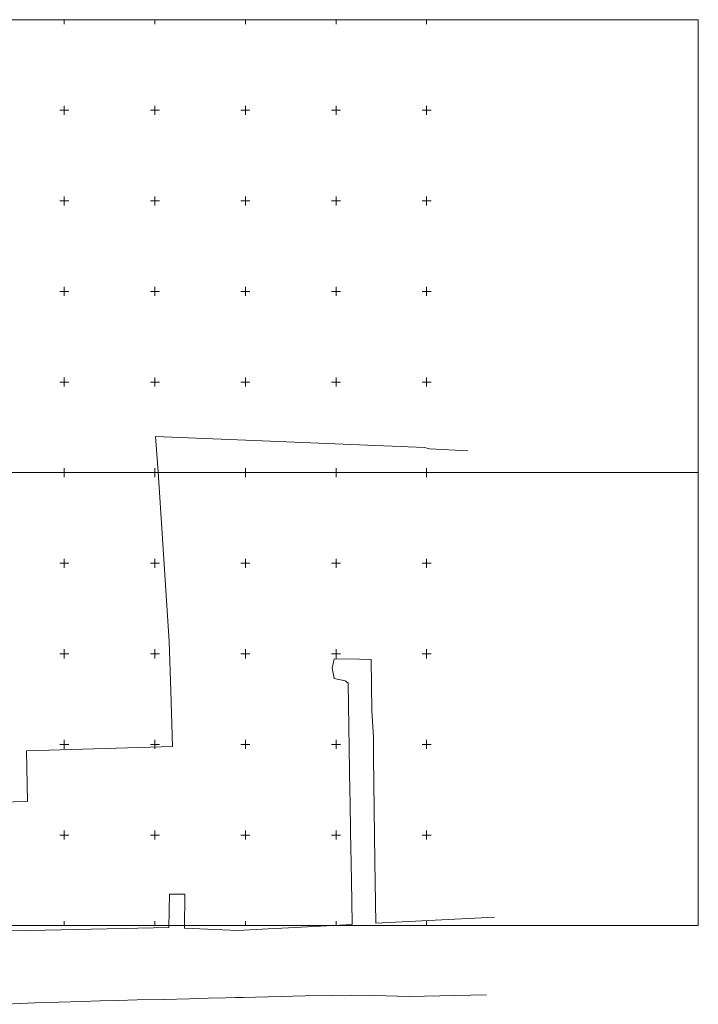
# Model space of a CAD drawing. Header units: metres. Extents: x 7575234 to 29552328, y 2827892 to 11288514.
# Tile 48 of 50: x 7582025 to 7582400, y 5648207 to 5648750. Entities that reach past the tile are written whole.
import ezdxf

# ---------------------------------------------------------------- set-up
doc = ezdxf.new("R2010")
doc.units = ezdxf.units.M
doc.linetypes.add('egug-500', pattern=[0])
doc.layers.add('218-kontur użytku gruntowego', color=7, linetype='Continuous')
doc.layers.add('Wstawianie ramki sekcyjnej z opisem', color=7, linetype='Continuous')

msp = doc.modelspace()

# ---------------------------------------------------------------- linework, layer by layer
at = {"layer": '218-kontur użytku gruntowego', "color": 3, "linetype": 'egug-500', "lineweight": 18, "flags": 128}
for points in [[(7582150.18, 5648517.99), (7582100.32, 5648520.04)], [(7582100.32, 5648520.04), (7582100.51, 5648517.55)], [(7582100.51, 5648517.55), (7582101.83, 5648500.37)], [(7582248.77, 5648513.92), (7582150.18, 5648517.99)], [(7582251.55, 5648513.15), (7582248.77, 5648513.92)], [(7582272.8, 5648512.04), (7582251.55, 5648513.15)], [(7582101.83, 5648500.37), (7582107.9, 5648406.75)], [(7582107.9, 5648406.75), (7582108.79, 5648379.56)], [(7582197.96, 5648392.09), (7582198.91, 5648397.33)], [(7582198.91, 5648397.33), (7582212.93, 5648396.98)], [(7582212.93, 5648396.98), (7582219.43, 5648396.82)], [(7582219.43, 5648396.82), (7582219.72, 5648368.48)], [(7582199.01, 5648386.35), (7582197.96, 5648392.09)], [(7582204.98, 5648385.11), (7582199.01, 5648386.35)], [(7582206.73, 5648383.89), (7582204.98, 5648385.11)], [(7582108.79, 5648379.56), (7582109.81, 5648348.79)], [(7582207.71, 5648323.91), (7582206.73, 5648383.89)], [(7582219.72, 5648368.48), (7582220.62, 5648353.96)], [(7582220.62, 5648353.96), (7582220.76, 5648342.96)], [(7582109.81, 5648348.79), (7582029.14, 5648346.53)], [(7582029.14, 5648346.53), (7582029.75, 5648318.46)], [(7582220.76, 5648342.96), (7582221.51, 5648285.36)], [(7582207.81, 5648318.76), (7582207.71, 5648323.91)], [(7582029.75, 5648318.46), (7581982.75, 5648317.47)], [(7582207.95, 5648301.51), (7582207.81, 5648318.76)], [(7582208.34, 5648284.73), (7582207.95, 5648301.51)], [(7582208.68, 5648263.68), (7582208.34, 5648284.73)], [(7582221.51, 5648285.36), (7582221.96, 5648251.28)], [(7582107.8, 5648248.97), (7582108.04, 5648267.41)], [(7582108.04, 5648267.41), (7582116.49, 5648267.3)], [(7582116.49, 5648267.3), (7582116.29, 5648248.61)], [(7582208.88, 5648250.61), (7582208.68, 5648263.68)], [(7582221.96, 5648251.28), (7582287.52, 5648254.66)], [(7582173.73, 5648248.8), (7582201.99, 5648250.26)], [(7582201.99, 5648250.26), (7582208.88, 5648250.61)], [(7582002.64, 5648247.02), (7582030.9, 5648247.36)], [(7582030.9, 5648247.36), (7582107.8, 5648248.97)], [(7582116.29, 5648248.61), (7582145.82, 5648247.36)], [(7582145.82, 5648247.36), (7582162.56, 5648248.22)], [(7582162.56, 5648248.22), (7582173.73, 5648248.8)], [(7582148.75, 5648210.35), (7582183.04, 5648211.16)], [(7582183.04, 5648211.16), (7582198.04, 5648211.5)], [(7582198.04, 5648211.5), (7582208.68, 5648211.69)], [(7582208.68, 5648211.69), (7582218.51, 5648211.44)], [(7582218.51, 5648211.44), (7582227.7, 5648211.2)], [(7582227.7, 5648211.2), (7582240.2, 5648210.88)], [(7582240.2, 5648210.88), (7582283.02, 5648211.77)], [(7582017.35, 5648206.56), (7582029.85, 5648207.12)], [(7582029.85, 5648207.12), (7582033.76, 5648207.29)], [(7582033.76, 5648207.29), (7582059.89, 5648208.15)], [(7582059.89, 5648208.15), (7582069.69, 5648208.43)], [(7582069.69, 5648208.43), (7582079.69, 5648208.73)], [(7582079.69, 5648208.73), (7582090.29, 5648208.97)], [(7582090.29, 5648208.97), (7582104.89, 5648209.28)], [(7582104.89, 5648209.28), (7582119.09, 5648209.58)], [(7582119.09, 5648209.58), (7582129.5, 5648209.89)], [(7582129.5, 5648209.89), (7582139.24, 5648210.13)], [(7582139.24, 5648210.13), (7582144.55, 5648210.25)], [(7582144.55, 5648210.25), (7582148.75, 5648210.35)]]:
    msp.add_lwpolyline(points, dxfattribs=at)
at = {"layer": 'Wstawianie ramki sekcyjnej z opisem', "color": 7, "linetype": 'Continuous', "lineweight": 13, "flags": 128}
for points in [[(7582000, 5648500), (7582400, 5648500), (7582400, 5648750), (7582000, 5648750)], [(7582000, 5648250), (7582400, 5648250), (7582400, 5648500), (7582000, 5648500)]]:
    msp.add_lwpolyline(points, close=True, dxfattribs=at)
for points in [[(7582047.5, 5648750), (7582052.5, 5648750)], [(7582050, 5648747.5), (7582050, 5648750)], [(7582097.5, 5648750), (7582102.5, 5648750)], [(7582100, 5648747.5), (7582100, 5648750)], [(7582147.5, 5648750), (7582152.5, 5648750)], [(7582150, 5648747.5), (7582150, 5648750)], [(7582197.5, 5648750), (7582202.5, 5648750)], [(7582200, 5648747.5), (7582200, 5648750)], [(7582247.5, 5648750), (7582252.5, 5648750)], [(7582250, 5648747.5), (7582250, 5648750)], [(7582050, 5648697.5), (7582050, 5648702.5)], [(7582100, 5648697.5), (7582100, 5648702.5)], [(7582150, 5648697.5), (7582150, 5648702.5)], [(7582200, 5648697.5), (7582200, 5648702.5)], [(7582250, 5648697.5), (7582250, 5648702.5)], [(7582047.5, 5648700), (7582052.5, 5648700)], [(7582097.5, 5648700), (7582102.5, 5648700)], [(7582147.5, 5648700), (7582152.5, 5648700)], [(7582197.5, 5648700), (7582202.5, 5648700)], [(7582247.5, 5648700), (7582252.5, 5648700)], [(7582050, 5648647.5), (7582050, 5648652.5)], [(7582100, 5648647.5), (7582100, 5648652.5)], [(7582150, 5648647.5), (7582150, 5648652.5)], [(7582200, 5648647.5), (7582200, 5648652.5)], [(7582250, 5648647.5), (7582250, 5648652.5)], [(7582047.5, 5648650), (7582052.5, 5648650)], [(7582097.5, 5648650), (7582102.5, 5648650)], [(7582147.5, 5648650), (7582152.5, 5648650)], [(7582197.5, 5648650), (7582202.5, 5648650)], [(7582247.5, 5648650), (7582252.5, 5648650)], [(7582050, 5648597.5), (7582050, 5648602.5)], [(7582100, 5648597.5), (7582100, 5648602.5)], [(7582150, 5648597.5), (7582150, 5648602.5)], [(7582200, 5648597.5), (7582200, 5648602.5)], [(7582250, 5648597.5), (7582250, 5648602.5)], [(7582047.5, 5648600), (7582052.5, 5648600)], [(7582097.5, 5648600), (7582102.5, 5648600)], [(7582147.5, 5648600), (7582152.5, 5648600)], [(7582197.5, 5648600), (7582202.5, 5648600)], [(7582247.5, 5648600), (7582252.5, 5648600)], [(7582047.5, 5648550), (7582052.5, 5648550)], [(7582050, 5648547.5), (7582050, 5648552.5)], [(7582097.5, 5648550), (7582102.5, 5648550)], [(7582100, 5648547.5), (7582100, 5648552.5)], [(7582147.5, 5648550), (7582152.5, 5648550)], [(7582150, 5648547.5), (7582150, 5648552.5)], [(7582197.5, 5648550), (7582202.5, 5648550)], [(7582200, 5648547.5), (7582200, 5648552.5)], [(7582247.5, 5648550), (7582252.5, 5648550)], [(7582250, 5648547.5), (7582250, 5648552.5)], [(7582047.5, 5648500), (7582052.5, 5648500)], [(7582047.5, 5648500), (7582052.5, 5648500)], [(7582050, 5648500), (7582050, 5648502.5)], [(7582050, 5648497.5), (7582050, 5648500)], [(7582097.5, 5648500), (7582102.5, 5648500)], [(7582097.5, 5648500), (7582102.5, 5648500)], [(7582100, 5648500), (7582100, 5648502.5)], [(7582100, 5648497.5), (7582100, 5648500)], [(7582147.5, 5648500), (7582152.5, 5648500)], [(7582147.5, 5648500), (7582152.5, 5648500)], [(7582150, 5648500), (7582150, 5648502.5)], [(7582150, 5648497.5), (7582150, 5648500)], [(7582197.5, 5648500), (7582202.5, 5648500)], [(7582197.5, 5648500), (7582202.5, 5648500)], [(7582200, 5648500), (7582200, 5648502.5)], [(7582200, 5648497.5), (7582200, 5648500)], [(7582247.5, 5648500), (7582252.5, 5648500)], [(7582247.5, 5648500), (7582252.5, 5648500)], [(7582250, 5648500), (7582250, 5648502.5)], [(7582250, 5648497.5), (7582250, 5648500)], [(7582050, 5648447.5), (7582050, 5648452.5)], [(7582100, 5648447.5), (7582100, 5648452.5)], [(7582150, 5648447.5), (7582150, 5648452.5)], [(7582200, 5648447.5), (7582200, 5648452.5)], [(7582250, 5648447.5), (7582250, 5648452.5)], [(7582047.5, 5648450), (7582052.5, 5648450)], [(7582097.5, 5648450), (7582102.5, 5648450)], [(7582147.5, 5648450), (7582152.5, 5648450)], [(7582197.5, 5648450), (7582202.5, 5648450)], [(7582247.5, 5648450), (7582252.5, 5648450)], [(7582050, 5648397.5), (7582050, 5648402.5)], [(7582100, 5648397.5), (7582100, 5648402.5)], [(7582150, 5648397.5), (7582150, 5648402.5)], [(7582200, 5648397.5), (7582200, 5648402.5)], [(7582250, 5648397.5), (7582250, 5648402.5)], [(7582047.5, 5648400), (7582052.5, 5648400)], [(7582097.5, 5648400), (7582102.5, 5648400)], [(7582147.5, 5648400), (7582152.5, 5648400)], [(7582197.5, 5648400), (7582202.5, 5648400)], [(7582247.5, 5648400), (7582252.5, 5648400)], [(7582050, 5648347.5), (7582050, 5648352.5)], [(7582100, 5648347.5), (7582100, 5648352.5)], [(7582150, 5648347.5), (7582150, 5648352.5)], [(7582200, 5648347.5), (7582200, 5648352.5)], [(7582250, 5648347.5), (7582250, 5648352.5)], [(7582047.5, 5648350), (7582052.5, 5648350)], [(7582097.5, 5648350), (7582102.5, 5648350)], [(7582147.5, 5648350), (7582152.5, 5648350)], [(7582197.5, 5648350), (7582202.5, 5648350)], [(7582247.5, 5648350), (7582252.5, 5648350)], [(7582047.5, 5648300), (7582052.5, 5648300)], [(7582050, 5648297.5), (7582050, 5648302.5)], [(7582097.5, 5648300), (7582102.5, 5648300)], [(7582100, 5648297.5), (7582100, 5648302.5)], [(7582147.5, 5648300), (7582152.5, 5648300)], [(7582150, 5648297.5), (7582150, 5648302.5)], [(7582197.5, 5648300), (7582202.5, 5648300)], [(7582200, 5648297.5), (7582200, 5648302.5)], [(7582247.5, 5648300), (7582252.5, 5648300)], [(7582250, 5648297.5), (7582250, 5648302.5)], [(7582047.5, 5648250), (7582052.5, 5648250)], [(7582050, 5648250), (7582050, 5648252.5)], [(7582097.5, 5648250), (7582102.5, 5648250)], [(7582100, 5648250), (7582100, 5648252.5)], [(7582147.5, 5648250), (7582152.5, 5648250)], [(7582150, 5648250), (7582150, 5648252.5)], [(7582197.5, 5648250), (7582202.5, 5648250)], [(7582200, 5648250), (7582200, 5648252.5)], [(7582247.5, 5648250), (7582252.5, 5648250)], [(7582250, 5648250), (7582250, 5648252.5)]]:
    msp.add_lwpolyline(points, dxfattribs=at)

doc.saveas('drawing.dxf')
